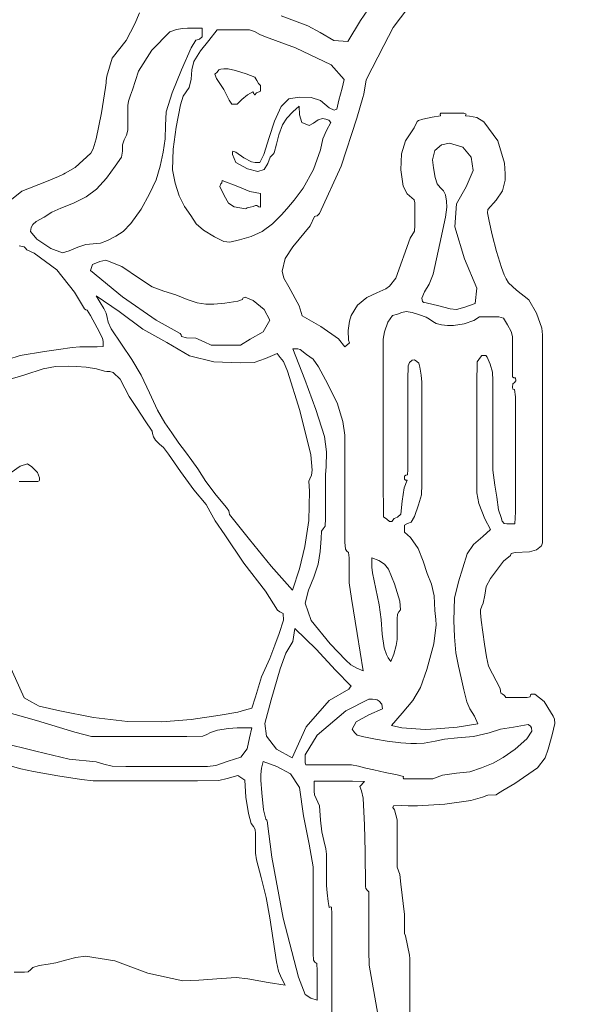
# Model space of a CAD drawing. Header units: metres. Extents: x -185 to -10, y 10 to 129.
# Tile 17 of 29: x -35.54 to -31.14, y 111.62 to 119.41. Entities that reach past the tile are written whole.
import ezdxf

# ---------------------------------------------------------------- set-up
doc = ezdxf.new("R2010")
doc.units = ezdxf.units.M
doc.header["$LTSCALE"] = 0.0125
doc.layers.add('Z_Schriftfeld-Logo', color=7, linetype='Continuous', lineweight=0, true_color=0xcccccc)
doc.layers.add('Z_Schriftfeld-Logoschraffur', color=7, linetype='Continuous', lineweight=0, true_color=0xdedede)

# ---------------------------------------------------------------- blocks, each defined once
blk = doc.blocks.new('UzK_Logo')
at = {"layer": 'Z_Schriftfeld-Logoschraffur'}
h = blk.add_hatch(color=256, dxfattribs=at)
h.dxf.hatch_style = 1
h.paths.add_polyline_path([(-11.8662, 19.047), (-12.3713, 19.047, 0.742279), (-0.2588, -22.7106), (-0.2787, -22.707), (-0.3304, -22.6934), (-0.3819, -22.6756), (-0.4332, -22.6535), (-0.5501, -22.6348), (-0.6687, -22.6093), (-0.7882, -22.5779), (-0.9074, -22.5413), (-1.0255, -22.5004), (-1.1412, -22.456), (-1.2621, -22.4054, -0.732246)])
h.paths.add_polyline_path([(6.5011, -20.8063), (7.4349, -20.4855), (8.349, -20.124), (9.2424, -19.7231), (10.114, -19.2838), (10.9627, -18.8072), (11.7874, -18.2943), (12.5871, -17.7463), (13.3606, -17.1642), (14.107, -16.5491), (14.825, -15.9021), (15.5137, -15.2242), (16.1186, -14.5739), (16.1186, -14.1135), (16.0688, -14.1731), (15.4339, -14.868), (14.7695, -15.5345), (14.0766, -16.1715), (13.3563, -16.7781), (12.6096, -17.3532), (11.8374, -17.8958), (11.0409, -18.4049), (10.221, -18.8794), (9.3789, -19.3183), (8.5154, -19.7206), (7.6316, -20.0853), (6.7286, -20.4113), (5.8074, -20.6976), (4.869, -20.9432), (3.9144, -21.1471), (2.9447, -21.3082), (2.5912, -21.6627), (3.5928, -21.5148), (4.579, -21.3221), (5.5488, -21.0856)])
h.paths.add_polyline_path([(16.1186, -16.0008), (16.1186, -15.6136, -0.191981), (0.9562, -22.4205), (0.8818, -22.4519), (0.7441, -22.5039), (0.6067, -22.5499), (0.4697, -22.5896), (0.3332, -22.623), (0.1973, -22.65), (0.1644, -22.6556), (0.1439, -22.6642), (0.0902, -22.6843), (0.0368, -22.7001), (-0.0176, -22.712, 0.200068)])
at = {"layer": 'Z_Schriftfeld-Logo', "lineweight": 0}
for points in [[(-9.3615, -0.8372), (-9.3615, -0.345), (-9.3621, -0.3154), (-9.4005, -0.1385), (-9.4101, -0.1184), (-9.4101, 0.0561), (-9.4427, 0.3302), (-9.4504, 0.4178), (-9.4745, 0.4856), (-9.4745, 0.9163), (-9.4983, 1.0064), (-9.5144, 1.0288), (-9.5102, 1.0449), (-9.4382, 1.0477), (-9.3764, 1.045), (-9.2892, 1.0446), (-9.042, 1.0581), (-8.8043, 1.0914), (-8.7004, 1.1214), (-8.6594, 1.1381), (-8.6514, 1.1401), (-8.5758, 1.1433), (-8.5619, 1.1527), (-8.5143, 1.1847), (-8.4067, 1.2478), (-8.198, 1.3903), (-8.128, 1.4812), (-8.1014, 1.5592), (-8.0647, 1.6901), (-8.0418, 1.7918), (-8.0443, 1.8333), (-8.0561, 1.8581), (-8.0802, 1.8991), (-8.1386, 1.9932), (-8.2241, 2.0586), (-8.2542, 2.0594), (-8.2617, 2.0527), (-8.2644, 2.0349), (-8.2919, 2.0298), (-8.487, 2.0298), (-8.4992, 2.0485), (-8.5211, 2.0632), (-8.5322, 2.0689), (-8.5392, 2.111), (-8.6448, 2.3126), (-8.6618, 2.3988), (-8.6805, 2.5148), (-8.7105, 2.7337), (-8.7172, 2.7996), (-8.7168, 2.8253), (-8.7069, 2.8597), (-8.693, 2.8886), (-8.6779, 2.9589), (-8.6672, 3.0397), (-8.6278, 3.1119), (-8.5077, 3.2689), (-8.4458, 3.3198), (-8.4387, 3.338), (-8.4018, 3.3465), (-8.2718, 3.3531), (-8.2092, 3.3709), (-8.1621, 3.4094), (-8.1537, 3.4366), (-8.1537, 5.3271), (-8.1586, 5.3897), (-8.2078, 5.5243), (-8.2792, 5.6446), (-8.3908, 5.7352), (-8.4635, 5.7998), (-8.4856, 5.8371), (-8.5015, 5.8738), (-8.526, 5.939), (-8.5723, 6.087), (-8.6116, 6.2365), (-8.6398, 6.3615), (-8.6528, 6.4359), (-8.6507, 6.4675), (-8.5764, 6.5528), (-8.5178, 6.6379), (-8.4946, 6.7346), (-8.492, 6.7932), (-8.498, 6.8899), (-8.561, 7.091), (-8.6859, 7.2655), (-8.7506, 7.3053), (-8.8184, 7.3156), (-8.8498, 7.3189), (-8.853, 7.3214), (-8.8487, 7.3348), (-8.8692, 7.3448), (-8.8873, 7.3449), (-9.037, 7.3449), (-9.0774, 7.3438), (-9.0832, 7.3349), (-9.0815, 7.3207), (-9.1571, 7.3083), (-9.2415, 7.2897), (-9.2816, 7.2784), (-9.2933, 7.2688), (-9.3207, 7.2104), (-9.3983, 7.0922), (-9.4373, 6.9746), (-9.4423, 6.8291), (-9.42, 6.6788), (-9.3837, 6.6089), (-9.3211, 6.555), (-9.3143, 6.5285), (-9.3143, 6.3226), (-9.3171, 6.2714), (-9.3583, 6.2066), (-9.4873, 5.8422), (-9.5443, 5.7711), (-9.5776, 5.7475), (-9.6602, 5.7093), (-9.7511, 5.6672), (-9.8349, 5.599), (-9.8947, 5.5032), (-9.9097, 5.4519), (-9.9207, 5.367), (-9.9171, 5.2794), (-9.9083, 5.2557), (-9.934, 5.2324), (-9.9512, 5.2187), (-10.0095, 5.292), (-10.1689, 5.4047), (-10.3389, 5.5015), (-10.3658, 5.5915), (-10.46, 5.7654), (-10.5051, 5.8437), (-10.5222, 5.9059), (-10.4927, 6.0235), (-10.4238, 6.1294), (-10.2657, 6.318), (-10.2259, 6.4038), (-10.2169, 6.4065), (-10.2015, 6.411), (-10.1827, 6.432), (-9.9834, 6.8615), (-9.8434, 7.2984), (-9.7862, 7.4854), (-9.7796, 7.5153), (-9.7581, 7.6471), (-9.5971, 7.9601), (-9.5121, 8.1223), (-9.3782, 8.2978)], [(-11.8183, 8.257), (-11.8609, 8.1551), (-11.9397, 8.004), (-12.0659, 7.8438), (-12.1158, 7.6789), (-12.1203, 7.6387), (-12.1222, 7.6205), (-12.128, 7.5767), (-12.1629, 7.3468), (-12.2142, 7.1092), (-12.2309, 7.0501), (-12.241, 7.02), (-12.2626, 6.9811), (-12.405, 6.8494), (-12.4958, 6.798), (-12.5102, 6.7897), (-12.5538, 6.7669), (-12.6652, 6.7232), (-12.8884, 6.6336), (-12.9825, 6.5601)], [(-9.674, 8.383), (-9.8099, 8.1856), (-9.9248, 7.996), (-10.0522, 8.0057), (-10.1766, 8.0786), (-10.2886, 8.1392), (-10.41, 8.1849), (-10.5301, 8.2294)], [(-12.9121, 6.1383), (-12.8663, 6.1294), (-12.8555, 6.1147), (-12.8422, 6.1019), (-12.7779, 6.0702), (-12.5719, 5.919), (-12.4103, 5.716), (-12.3195, 5.5643), (-12.3069, 5.5564), (-12.2938, 5.5528), (-12.2645, 5.5034), (-12.2028, 5.3908), (-12.156, 5.2978), (-12.15, 5.2674), (-12.15, 5.2433), (-12.15, 5.222), (-12.2044, 5.2192), (-12.2918, 5.2185), (-12.362, 5.2184), (-12.431, 5.2127), (-12.5541, 5.1952), (-12.6818, 5.1775), (-12.9028, 5.1392), (-13.1303, 5.0683)], [(-12.9117, 3.9943), (-12.8715, 3.9935), (-12.7976, 3.9935), (-12.7423, 3.9935), (-12.7322, 4.0003), (-12.7288, 4.0065), (-12.7288, 4.0272), (-12.747, 4.0749), (-12.7969, 4.1263), (-12.8385, 4.1545), (-12.9031, 4.132), (-12.9859, 4.075)], [(-13.0354, 4.9114), (-12.8609, 4.9628), (-12.6935, 5.0182), (-12.5839, 5.0398), (-12.4676, 5.0428), (-12.3908, 5.0409), (-12.3043, 5.0338), (-12.2091, 5.017), (-12.1378, 4.9982), (-12.1169, 4.9956), (-12.0888, 4.9932), (-12.0575, 4.9853), (-11.9937, 4.9239), (-11.9524, 4.8416), (-11.9127, 4.7679), (-11.8385, 4.6569), (-11.767, 4.5452), (-11.7044, 4.4523), (-11.6993, 4.4314), (-11.6913, 4.4006), (-11.6735, 4.3696), (-11.637, 4.334), (-11.6006, 4.3027), (-11.5535, 4.2434), (-11.4447, 4.0852), (-11.3239, 3.9194), (-11.2124, 3.7846), (-11.176, 3.7166), (-11.1292, 3.6368), (-11.0411, 3.5075), (-10.8684, 3.2498), (-10.674, 2.9958), (-10.564, 2.8244), (-10.5435, 2.8091), (-10.5127, 2.7927), (-10.5076, 2.7316), (-10.5492, 2.6114), (-10.5866, 2.5036), (-10.6335, 2.3838), (-10.7083, 2.2171), (-10.7628, 2.0351), (-10.7967, 1.9315), (-10.8627, 1.9149), (-10.9238, 1.896), (-11.086, 1.8679), (-11.3488, 1.8292), (-11.6165, 1.8063), (-11.9266, 1.8093), (-12.2356, 1.8485), (-12.5441, 1.9091), (-12.7303, 1.9505), (-12.7978, 1.9867), (-12.868, 2.025), (-13.0115, 2.35)], [(-13.1456, 1.9298), (-12.7562, 1.8213), (-12.4052, 1.7124), (-12.2557, 1.6744), (-11.8836, 1.6744), (-11.3884, 1.6744), (-11.242, 1.676), (-11.2054, 1.6915), (-11.172, 1.7116), (-11.1094, 1.7308), (-11.0105, 1.7469), (-10.929, 1.753), (-10.8955, 1.7529), (-10.8366, 1.7529), (-10.7978, 1.7529), (-10.818, 1.6624), (-10.8409, 1.5625), (-10.8958, 1.4855), (-11.0126, 1.4487), (-11.125, 1.4116), (-11.1988, 1.4005), (-11.5399, 1.4005), (-11.9431, 1.4005), (-12.0668, 1.4036), (-12.1436, 1.4236), (-12.2125, 1.4426), (-12.4589, 1.467), (-12.7628, 1.5419), (-13.0807, 1.619)], [(-13.0147, 1.413), (-12.8981, 1.3796), (-12.7834, 1.3552), (-12.5612, 1.3173), (-12.3455, 1.283), (-12.2388, 1.2715), (-11.8401, 1.2715), (-11.2898, 1.2715), (-11.0983, 1.2727), (-11.022, 1.2923), (-10.9241, 1.3207), (-10.8617, 1.2776), (-10.8512, 1.1239), (-10.8279, 0.9744), (-10.8026, 0.8821), (-10.7829, 0.8565), (-10.7661, 0.8276), (-10.7637, 0.7916), (-10.7637, 0.6982), (-10.7637, 0.6139), (-10.7538, 0.5517), (-10.7121, 0.3931), (-10.6663, 0.2098), (-10.6336, 0.024), (-10.6045, -0.1756), (-10.5729, -0.3746), (-10.5531, -0.4587), (-10.5266, -0.5242), (-10.4945, -0.5881), (-10.6484, -0.5629), (-10.832, -0.5309), (-10.9408, -0.5167), (-11.0727, -0.5254), (-11.2776, -0.5413), (-11.4234, -0.5481), (-11.7429, -0.4774), (-12.0415, -0.3667), (-12.309, -0.3236), (-12.3971, -0.3365), (-12.493, -0.3612), (-12.5795, -0.3855), (-12.6499, -0.3969), (-12.7306, -0.4099), (-12.7893, -0.4273), (-12.8072, -0.4463), (-12.8321, -0.4647), (-12.8656, -0.4683), (-12.9572, -0.4683)], [(-10.0705, -1.2102), (-10.0705, -0.5167), (-10.0705, 0.06), (-10.0726, 0.1232), (-10.0809, 0.124), (-10.0939, 0.1198), (-10.1033, 0.1744), (-10.1129, 0.2532), (-10.1189, 0.3179), (-10.1191, 0.3769), (-10.1191, 0.5107), (-10.1191, 0.6028), (-10.1248, 0.6521), (-10.1415, 0.7285), (-10.1616, 0.8087), (-10.1722, 0.9146), (-10.1815, 1.043), (-10.2268, 1.1436), (-10.2307, 1.1764), (-10.2307, 1.235), (-10.2307, 1.267), (-10.1075, 1.267), (-9.8817, 1.267), (-9.7738, 1.2645), (-9.8156, 1.2187), (-9.8011, 1.1792), (-9.7852, 1.1149), (-9.7721, 0.8673), (-9.7659, 0.6281), (-9.7646, 0.3105), (-9.7605, 0.2922), (-9.7491, 0.2764), (-9.7336, 0.2614), (-9.7336, 0.0335), (-9.7336, -0.2761), (-9.7291, -0.405), (-9.6519, -0.8502)]]:
    blk.add_lwpolyline(points, dxfattribs=at)
for points in [[(-11.3817, 8.1167), (-11.345, 8.1167), (-11.2786, 8.1167), (-11.2477, 8.1165), (-11.2477, 8.094), (-11.2477, 8.0589), (-11.2484, 8.0382), (-11.2717, 8.0177), (-11.3074, 8.008), (-11.3493, 7.9386), (-11.4378, 7.7375), (-11.5207, 7.529), (-11.5751, 7.3554), (-11.5822, 7.2331), (-11.5839, 7.1104), (-11.6041, 6.9906), (-11.6317, 6.8615), (-11.6684, 6.7376), (-11.7269, 6.6097), (-11.8044, 6.4714), (-11.8971, 6.3406), (-11.967, 6.2682), (-12.0342, 6.2245), (-12.1096, 6.1846), (-12.1736, 6.1619), (-12.24, 6.1566), (-12.3071, 6.1506), (-12.3809, 6.1255), (-12.4582, 6.0909), (-12.5176, 6.0723), (-12.6257, 6.1118), (-12.7525, 6.198), (-12.8094, 6.2675), (-12.8032, 6.3027), (-12.7879, 6.3316), (-12.7585, 6.3599), (-12.6846, 6.3974), (-12.6151, 6.4429), (-12.5344, 6.4786), (-12.4194, 6.5242), (-12.304, 6.5817), (-12.2092, 6.6541), (-12.1198, 6.7541), (-12.0388, 6.8615), (-11.9813, 6.9427), (-11.9737, 6.9989), (-11.9723, 7.0556), (-11.9575, 7.1003), (-11.938, 7.1451), (-11.925, 7.1898), (-11.9237, 7.2309), (-11.9237, 7.3308), (-11.9237, 7.4133), (-11.918, 7.4527), (-11.8992, 7.5062), (-11.8828, 7.5556), (-11.829, 7.7267), (-11.706, 7.9155), (-11.5442, 8.0827), (-11.4816, 8.1041), (-11.4288, 8.113)], [(-11.1137, 8.1012), (-11.0352, 8.1012), (-10.8919, 8.1012), (-10.8192, 8.1012), (-10.7733, 8.0872), (-10.7252, 8.0608), (-10.6714, 8.0374), (-10.401, 7.9378), (-10.0758, 7.7834), (-9.9588, 7.6498), (-9.9769, 7.5703), (-10.0063, 7.4612), (-10.0248, 7.3801), (-10.0328, 7.3784), (-10.049, 7.371), (-10.0926, 7.3928), (-10.1736, 7.4589), (-10.2576, 7.4861), (-10.3667, 7.4894), (-10.4593, 7.4735), (-10.5299, 7.406), (-10.5922, 7.2698), (-10.639, 7.1216), (-10.6887, 6.9684), (-10.7231, 6.8942), (-10.7455, 6.8942), (-10.7667, 6.8942), (-10.7993, 6.901), (-10.8685, 6.9379), (-10.9417, 6.9889), (-10.9699, 6.9995), (-10.9731, 6.9901), (-10.9732, 6.9687), (-10.9419, 6.8938), (-10.8364, 6.8364), (-10.7418, 6.8137), (-10.6856, 6.8306), (-10.6518, 6.8862), (-10.6312, 6.9447), (-10.6159, 6.9584), (-10.6034, 6.9698), (-10.5927, 6.9839), (-10.5729, 7.0608), (-10.5502, 7.1478), (-10.5186, 7.2366), (-10.4798, 7.2991), (-10.4241, 7.3567), (-10.3656, 7.4061), (-10.3634, 7.3273), (-10.3431, 7.258), (-10.2764, 7.2321), (-10.2353, 7.2521), (-10.1941, 7.2835), (-10.1531, 7.2961), (-10.1229, 7.2905), (-10.0978, 7.2815), (-10.0799, 7.2597), (-10.1179, 7.1849), (-10.1513, 7.1114), (-10.1733, 7.0113), (-10.2351, 6.8325), (-10.33, 6.6611), (-10.4116, 6.5516), (-10.4447, 6.5125), (-10.4791, 6.4728), (-10.5272, 6.4179), (-10.6081, 6.3373), (-10.7041, 6.2672), (-10.8043, 6.2228), (-10.9084, 6.1909), (-10.9965, 6.1712), (-11.0519, 6.1761), (-11.1369, 6.2187), (-11.2359, 6.2805), (-11.3042, 6.3373), (-11.3522, 6.4138), (-11.4106, 6.4945), (-11.4577, 6.5917), (-11.4955, 6.7063), (-11.5193, 6.8284), (-11.5134, 7.0161), (-11.4856, 7.2154), (-11.4448, 7.4211), (-11.4221, 7.4974), (-11.3934, 7.5381), (-11.3675, 7.5767), (-11.3485, 7.6528), (-11.3424, 7.7373), (-11.3247, 7.815), (-11.2639, 7.9111), (-11.1881, 8.0042)], [(-11.0135, 7.7476), (-10.9445, 7.7324), (-10.8475, 7.7008), (-10.7686, 7.6712), (-10.7522, 7.64), (-10.7351, 7.6123), (-10.7172, 7.5953), (-10.7172, 7.5693), (-10.7172, 7.5433), (-10.7318, 7.5378), (-10.7537, 7.5288), (-10.7683, 7.5107), (-10.7717, 7.5097), (-10.7785, 7.5225), (-10.7892, 7.5381), (-10.8373, 7.5108), (-10.8874, 7.4676), (-10.9306, 7.4265), (-10.952, 7.4265), (-10.9796, 7.4265), (-11.0033, 7.4611), (-11.053, 7.5595), (-11.118, 7.6586), (-11.1347, 7.6998), (-11.112, 7.7177), (-11.0971, 7.7376), (-11.0796, 7.745), (-11.0515, 7.7472)], [(-8.9998, 7.071), (-8.8786, 7.0352), (-8.8031, 6.9446), (-8.7838, 6.8218), (-8.8475, 6.6751), (-8.9347, 6.5194), (-8.9517, 6.3099), (-8.8629, 6.0203), (-8.7522, 5.7509), (-8.7659, 5.6118), (-8.8596, 5.5806), (-8.9346, 5.5584), (-8.9945, 5.5635), (-9.0966, 5.5907), (-9.2119, 5.6192), (-9.234, 5.6233), (-9.244, 5.6324), (-9.2496, 5.6614), (-9.2266, 5.7176), (-9.1832, 5.7873), (-9.1494, 5.8809), (-9.0865, 6.1571), (-9.0358, 6.3975), (-9.0237, 6.49), (-9.0264, 6.5441), (-9.0363, 6.5999), (-9.0545, 6.6386), (-9.0834, 6.669), (-9.1107, 6.7008), (-9.1296, 6.758), (-9.1453, 6.8452), (-9.1526, 6.918), (-9.1326, 7.0049), (-9.0719, 7.0563)], [(-11.0662, 6.7309), (-10.9232, 6.6757), (-10.8164, 6.6299), (-10.7196, 6.6143), (-10.7196, 6.5568), (-10.7196, 6.4891), (-10.7326, 6.492), (-10.7503, 6.5051), (-10.7641, 6.5045), (-10.7837, 6.4964), (-10.8122, 6.4901), (-10.8426, 6.4817), (-10.8426, 6.4796), (-10.8426, 6.4761), (-10.8559, 6.4752), (-10.9069, 6.4824), (-10.9577, 6.4932), (-11.0091, 6.5249), (-11.0478, 6.5954), (-11.0884, 6.6757), (-11.0782, 6.7006), (-11.0684, 6.7117)], [(-12.1249, 6.0076), (-11.9798, 5.9502), (-11.8172, 5.839), (-11.7021, 5.763), (-11.598, 5.7245), (-11.4892, 5.6917), (-11.3838, 5.6496), (-11.2943, 5.6189), (-11.2154, 5.6061), (-11.1437, 5.6062), (-11.0419, 5.6167), (-10.9231, 5.6351), (-10.8813, 5.6501), (-10.8778, 5.6622), (-10.859, 5.6692), (-10.7859, 5.6411), (-10.6852, 5.5572), (-10.6345, 5.4597), (-10.6925, 5.3537), (-10.8114, 5.2885), (-10.9008, 5.2352), (-11.0133, 5.2352), (-11.167, 5.2352), (-11.231, 5.2626), (-11.3052, 5.298), (-11.3905, 5.3015), (-11.436, 5.3137), (-11.4398, 5.3272), (-11.4476, 5.3401), (-11.6677, 5.4622), (-11.9743, 5.672), (-12.263, 5.912), (-12.2467, 5.9676), (-12.1781, 5.9936)], [(-12.2113, 5.6829), (-12.0038, 5.5391), (-11.7891, 5.3793), (-11.5705, 5.2577), (-11.3635, 5.136), (-11.1438, 5.0826), (-10.9045, 5.0729), (-10.7754, 5.0753), (-10.6731, 5.1112), (-10.5677, 5.1566), (-10.5381, 5.1217), (-10.5087, 5.0858), (-10.4726, 4.9976), (-10.3617, 4.6407), (-10.2608, 4.235), (-10.2486, 4.0967), (-10.2547, 4.052), (-10.2709, 4.0188), (-10.2774, 3.9975), (-10.2734, 3.9048), (-10.2777, 3.6385), (-10.3162, 3.403), (-10.3626, 3.1981), (-10.4275, 3.0059), (-10.6226, 3.2222), (-10.817, 3.4661), (-11.001, 3.6934), (-11.0041, 3.7109), (-11.0065, 3.7271), (-11.0266, 3.7577), (-11.1218, 3.8686), (-11.2143, 3.9923), (-11.2883, 4.1075), (-11.3414, 4.1848), (-11.3991, 4.2622), (-11.4597, 4.3437), (-11.5246, 4.4351), (-11.5869, 4.5275), (-11.6541, 4.6431), (-11.7278, 4.8008), (-11.8032, 4.9603), (-11.8882, 5.1034), (-11.9827, 5.2428), (-12.0752, 5.3826), (-12.1047, 5.4421), (-12.1114, 5.4859), (-12.1205, 5.5252), (-12.1439, 5.568), (-12.1769, 5.6228)], [(-9.3943, 5.5405), (-9.3399, 5.531), (-9.2718, 5.5096), (-9.2111, 5.4871), (-9.1803, 5.4696), (-9.1506, 5.4484), (-9.1216, 5.4313), (-9.0713, 5.4176), (-9.0171, 5.4123), (-8.9634, 5.4117), (-8.8648, 5.4272), (-8.7785, 5.4594), (-8.7267, 5.491), (-8.654, 5.491), (-8.5499, 5.491), (-8.507, 5.4796), (-8.473, 5.4184), (-8.4386, 5.3576), (-8.4279, 5.3135), (-8.4279, 5.1807), (-8.4279, 5.0092), (-8.427, 4.9469), (-8.4149, 4.938), (-8.4, 4.9365), (-8.397, 4.9089), (-8.4095, 4.8933), (-8.4242, 4.8819), (-8.4275, 4.8506), (-8.4222, 4.833), (-8.4096, 4.8298), (-8.3983, 4.7634), (-8.3983, 4.2576), (-8.3983, 3.7164), (-8.4038, 3.6086), (-8.4401, 3.6086), (-8.4772, 3.6086), (-8.5009, 3.6116), (-8.5199, 3.6343), (-8.5302, 3.6675), (-8.5542, 3.7368), (-8.5699, 3.8514), (-8.5885, 3.9617), (-8.6047, 4.0967), (-8.6047, 4.5276), (-8.6047, 4.9124), (-8.6091, 4.9895), (-8.6291, 5.061), (-8.6561, 5.1244), (-8.6704, 5.1384), (-8.6901, 5.1384), (-8.7062, 5.1384), (-8.717, 5.1255), (-8.7317, 5.1027), (-8.7465, 5.0821), (-8.75, 4.8855), (-8.75, 4.3132), (-8.75, 3.892), (-8.7315, 3.7943), (-8.6772, 3.6556), (-8.6264, 3.5573), (-8.696, 3.4926), (-8.7821, 3.4203), (-8.8393, 3.3353), (-8.9172, 3.0804), (-8.9528, 2.9335), (-8.9595, 2.7309), (-8.9551, 2.5807), (-8.941, 2.436), (-8.9186, 2.3127), (-8.8925, 2.2066), (-8.8688, 2.0994), (-8.8431, 1.9903), (-8.8145, 1.9252), (-8.7724, 1.8587), (-8.741, 1.79), (-8.929, 1.7602), (-9.119, 1.7434), (-9.2209, 1.7387), (-9.3062, 1.7437), (-9.4324, 1.7529), (-9.5268, 1.773), (-9.4292, 1.8853), (-9.3344, 2.0028), (-9.2641, 2.1189), (-9.2041, 2.2848), (-9.1415, 2.5172), (-9.1206, 2.6896), (-9.1251, 2.7385), (-9.1322, 2.8214), (-9.1383, 2.9539), (-9.1636, 3.0602), (-9.2032, 3.1563), (-9.2387, 3.268), (-9.2852, 3.3852), (-9.3528, 3.4838), (-9.4101, 3.5326), (-9.4101, 3.5531), (-9.4101, 3.5771), (-9.4074, 3.5959), (-9.3808, 3.6125), (-9.3473, 3.6224), (-9.3187, 3.6752), (-9.2803, 3.7814), (-9.254, 3.8723), (-9.2496, 3.9661), (-9.2496, 4.3784), (-9.2496, 4.8002), (-9.2508, 4.898), (-9.2584, 4.9614), (-9.2679, 5.0322), (-9.2782, 5.0706), (-9.2974, 5.0852), (-9.317, 5.0997), (-9.339, 5.096), (-9.363, 5.0752), (-9.3768, 5.0453), (-9.3781, 4.9205), (-9.3781, 4.4799), (-9.3781, 4.1043), (-9.3823, 4.0542), (-9.3973, 4.0526), (-9.4096, 4.0437), (-9.4089, 4.0139), (-9.4009, 4.0059), (-9.3846, 4.006), (-9.4131, 3.9353), (-9.4309, 3.8152), (-9.4417, 3.6954), (-9.473, 3.6697), (-9.5013, 3.6564), (-9.5239, 3.6304), (-9.5444, 3.6307), (-9.568, 3.6505), (-9.5985, 3.6733), (-9.603, 4.0165), (-9.603, 4.8011), (-9.603, 5.289), (-9.5914, 5.3546), (-9.5588, 5.4442), (-9.5192, 5.5028), (-9.4736, 5.5148), (-9.4336, 5.5318)], [(-10.4244, 5.1999), (-10.4079, 5.1999), (-10.3785, 5.1999), (-10.3587, 5.1937), (-10.2991, 5.1495), (-10.2406, 5.1058), (-10.1899, 5.0363), (-10.1266, 4.9176), (-10.0671, 4.7988), (-10.0171, 4.6989), (-9.9933, 4.6192), (-9.9687, 4.5397), (-9.9503, 4.414), (-9.9503, 3.9103), (-9.9503, 3.4418), (-9.9448, 3.3786), (-9.9338, 3.3602), (-9.9167, 3.3483), (-9.911, 3.3004), (-9.911, 3.164), (-9.911, 3.0714), (-9.8912, 2.9296), (-9.8393, 2.6098), (-9.7839, 2.2721), (-9.8429, 2.2948), (-9.8976, 2.3276), (-9.9437, 2.3674), (-10.0856, 2.5162), (-10.2565, 2.7291), (-10.3108, 2.8875), (-10.2808, 3.0049), (-10.2327, 3.1234), (-10.1934, 3.2417), (-10.1742, 3.358), (-10.1678, 3.4759), (-10.1647, 3.5434), (-10.1492, 3.5624), (-10.1316, 3.5875), (-10.1274, 3.656), (-10.1274, 3.8783), (-10.1274, 4.0563), (-10.121, 4.1265), (-10.1192, 4.2628), (-10.1369, 4.4037), (-10.2158, 4.6485), (-10.3136, 4.9218)], [(-9.7067, 3.3), (-9.6413, 3.2766), (-9.5897, 3.2429), (-9.5529, 3.1961), (-9.4982, 3.0617), (-9.4515, 2.904), (-9.4447, 2.8267), (-9.4597, 2.8082), (-9.4736, 2.7881), (-9.4749, 2.7436), (-9.4749, 2.6322), (-9.4749, 2.5553), (-9.4835, 2.5019), (-9.5067, 2.4228), (-9.5332, 2.3552), (-9.5558, 2.3897), (-9.5736, 2.4208), (-9.5943, 2.48), (-9.6123, 2.6059), (-9.6205, 2.7376), (-9.6382, 2.8717), (-9.6694, 3.0185), (-9.7009, 3.1645), (-9.7067, 3.2158), (-9.7067, 3.2692)], [(-10.4057, 2.6554), (-10.211, 2.4673), (-10.0369, 2.2783), (-9.8946, 2.1327), (-9.9035, 2.1218), (-9.9158, 2.1058), (-10.0933, 2.0023), (-10.3036, 1.7626), (-10.4295, 1.4818), (-10.5727, 1.5579), (-10.6636, 1.676), (-10.6782, 1.7923), (-10.6208, 2.0068), (-10.5404, 2.29), (-10.4887, 2.4325), (-10.4246, 2.5399)], [(-9.7322, 2.0127), (-9.6996, 2.0128), (-9.6763, 2.0117), (-9.6583, 2.0073), (-9.6388, 1.9945), (-9.6148, 1.9698), (-9.6093, 1.927), (-9.7335, 1.8704), (-9.8479, 1.8063), (-9.8853, 1.7397), (-9.8631, 1.7106), (-9.8397, 1.6879), (-9.7793, 1.671), (-9.6737, 1.65), (-9.5663, 1.6326), (-9.4425, 1.618), (-9.3501, 1.6108), (-9.2982, 1.6097), (-9.2301, 1.6141), (-9.1306, 1.6329), (-9.0458, 1.6511), (-8.9279, 1.6621), (-8.7817, 1.6731), (-8.6396, 1.7062), (-8.5342, 1.7418), (-8.4171, 1.7603), (-8.2838, 1.7823), (-8.264, 1.769), (-8.2551, 1.7524), (-8.2505, 1.7225), (-8.2974, 1.6545), (-8.4024, 1.5606), (-8.5104, 1.4828), (-8.6034, 1.4329), (-8.7073, 1.3882), (-8.8136, 1.3532), (-8.9343, 1.3406), (-9.0646, 1.3227), (-9.1501, 1.2879), (-9.2515, 1.2879), (-9.3719, 1.2879), (-9.4133, 1.2887), (-9.4209, 1.2973), (-9.4176, 1.3102), (-9.4762, 1.3242), (-9.5842, 1.3472), (-9.687, 1.372), (-9.7596, 1.3876), (-9.8274, 1.4042), (-9.8897, 1.4167), (-9.9636, 1.4179), (-10.16, 1.4179), (-10.3061, 1.4179), (-10.3117, 1.4345), (-10.3117, 1.4784), (-10.3117, 1.5068), (-10.2026, 1.6872), (-9.9436, 1.9077)], [(-10.6948, 1.4479), (-10.5682, 1.4016), (-10.4452, 1.3351), (-10.3623, 1.2111), (-10.3257, 0.9535), (-10.2751, 0.695), (-10.24, 0.4903), (-10.24, 0.0959), (-10.24, -0.2984), (-10.235, -0.3587), (-10.2241, -0.3775), (-10.2072, -0.3893), (-10.2028, -0.4564), (-10.2028, -0.6272), (-10.2028, -0.7248), (-10.2613, -0.7043), (-10.3124, -0.6712), (-10.372, -0.5156), (-10.5111, 0.0207), (-10.6145, 0.5764), (-10.6566, 0.9063), (-10.6611, 0.9129), (-10.6712, 0.9227), (-10.6901, 1.0084), (-10.707, 1.1632), (-10.7149, 1.2765), (-10.7146, 1.3277), (-10.7096, 1.3876)]]:
    blk.add_lwpolyline(points, close=True, dxfattribs=at)
at = {"layer": 'Z_Schriftfeld-Logo'}
for radius, start, end in [(22.712, 123.00427, 315.21017), (22.4409, 121.92266, 266.88642)]:
    blk.add_arc((0, 0), radius, start, end, dxfattribs=at)

msp = doc.modelspace()

# ---------------------------------------------------------------- block references
at = {"xscale": 0.87, "yscale": 0.87}
msp.add_blockref('UzK_Logo', (-24.3097, 112.2807), dxfattribs=at)

doc.saveas('drawing.dxf')
